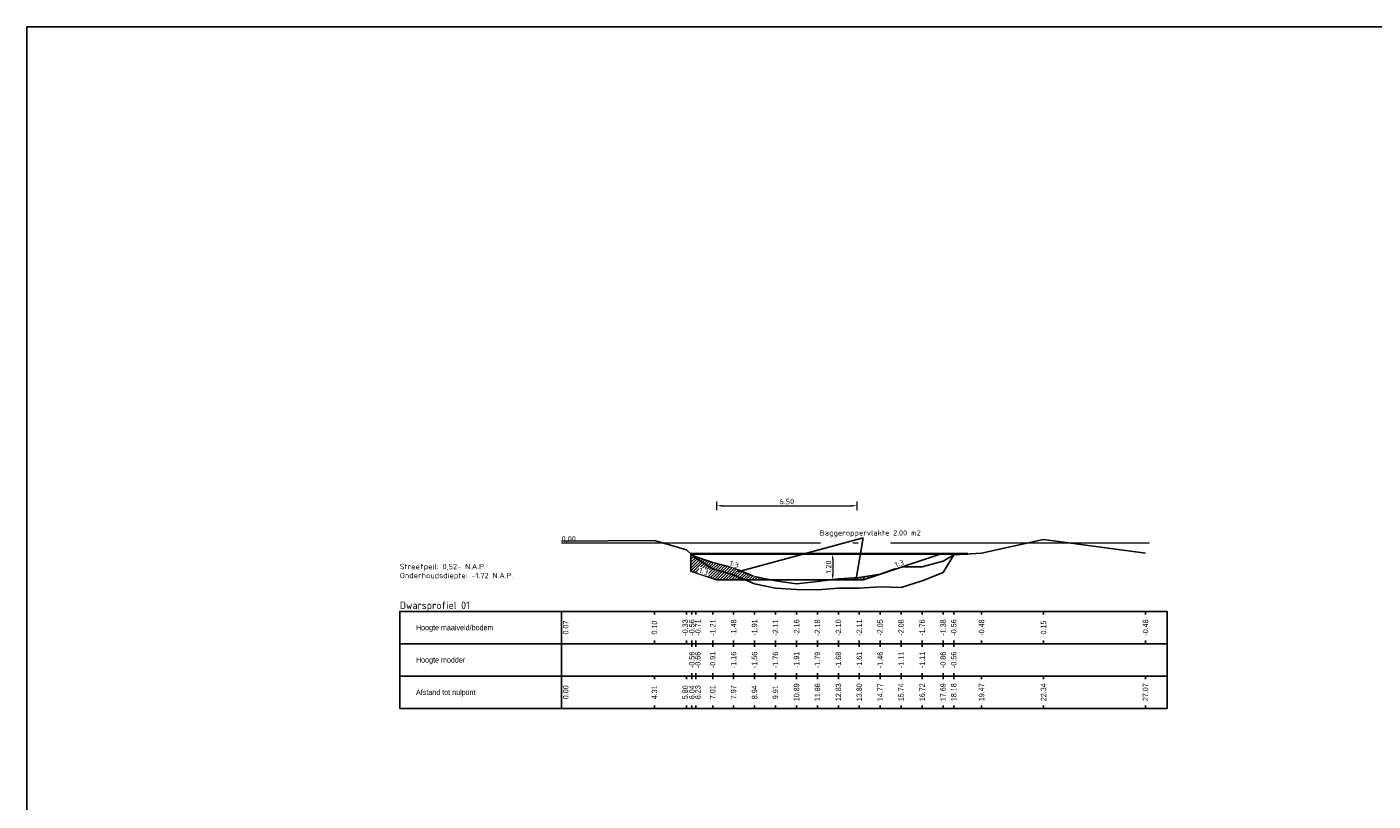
# Model space of a CAD drawing. Header units: metres. Extents: x 163463 to 198797, y 577287 to 592106.
# Tile 45 of 64: x 198163 to 198225, y 581961 to 581997. Entities that reach past the tile are written whole.
import ezdxf
from ezdxf.enums import TextEntityAlignment as Align

# ---------------------------------------------------------------- set-up
doc = ezdxf.new("R2010")
doc.units = ezdxf.units.M
doc.linetypes.add('AL-NAP_LIJN', pattern=[15.25, 12, -1.5, 0.25, -1.5])
doc.linetypes.add('MODDERLIJN', pattern=[2, 1, -1])
for name, color, linetype in [('0932-PRL_MODDERLIJN', 8, 'MODDERLIJN'), ('0950-PRL_MAAIVELD', 8, 'Continuous'), ('0971-PRO_BALKLIJN', 1, 'Continuous'), ('0973-PRO_PARAMETERS', 1, 'Continuous'), ('0974-PRO_AFSTAND', 1, 'Continuous'), ('0975-PRO_HOOGTE-MAAIVELD', 1, 'Continuous'), ('0976-PRO_HOOGTE-SLIBLAAG', 1, 'Continuous'), ('baggerarcering', 1, 'Continuous'), ('baggeroppervlak', 7, 'Continuous'), ('Legger', 2, 'Continuous'), ('Teksten', 7, 'Continuous')]:
    doc.layers.add(name, color=color, linetype=linetype)
doc.layers.add('N-WA-WH-GRONDWATERLIJN-G', color=150, linetype='AL-GRONDWATERLIJN', lineweight=35)
doc.layers.add('X-XX-AL-NAP-G', color=7, linetype='AL-NAP_LIJN', lineweight=18)
doc.styles.add('NLCS-ISO', font='NLCS-ISO.ttf')
doc.styles.add('NLCS-ISO-M100-T25', font='NLCS-ISO.ttf', dxfattribs={"height": 0.25})
doc.styles.add('StagCAD', font='txt', dxfattribs={"width": 0.96})
doc.linetypes.add('AL-GRONDWATERLIJN', pattern='A,6,[32,NLCS.SHX,S=1,R=0,X=0,Y=0],6', length=12)
doc.dimstyles.new('NLCS-M100-T25-PIJL_l3_h1', dxfattribs={"dimscale": 0.1, "dimtxt": 0.25, "dimasz": 2.5, "dimexe": 2, "dimexo": 2, "dimgap": 0.7, "dimtad": 1, "dimzin": 0, "dimdsep": 46, "dimtxsty": 'NLCS-ISO-M100-T25', "dimcen": 2.5, "dimdle": 2, "dimclrd": 256, "dimclre": 256, "dimclrt": 256, "dimadec": 1, "dimazin": 0, "dimtfac": 1, "dimtofl": 0, "dimtmove": 1, "dimatfit": 0, "dimfxl": 2, "dimfxlon": 1, "dimtfill": 1, "dimtfillclr": 256, "dimtolj": 1, "dimtzin": 0, "dimlwd": 18, "dimlwe": 18, "dimarcsym": 0})

# ---------------------------------------------------------------- blocks, each defined once
blk = doc.blocks.new('*D504')
at = {"lineweight": 18, "transparency": 16777216}
for p, q in [((198200.227, 581972.42), (198200.027, 581972.42)), ((198200.227, 581972.17), (198200.227, 581971.47)), ((198200.227, 581971.22), (198200.027, 581971.22))]:
    blk.add_line(p, q, dxfattribs=at)
at = {"transparency": 16777216}
for points in [[(198200.185, 581972.17), (198200.269, 581972.17), (198200.227, 581972.42)], [(198200.185, 581971.47), (198200.269, 581971.47), (198200.227, 581971.22)]]:
    blk.add_solid(points, dxfattribs=at)
at = {"transparency": 16777216, "insert": (198200.032, 581971.82), "char_height": 0.25, "attachment_point": 5, "rotation": 90, "style": 'NLCS-ISO-M100-T25', "bg_fill": 3, "box_fill_scale": 1.1, "bg_fill_color": 256, "bg_fill_true_color": 13158600, "bg_fill_transparency": 0}
blk.add_mtext('\\A1;1.20', dxfattribs=at)
at = {"layer": 'Defpoints', "color": 0, "transparency": 16777216}
for p in [(198200.227, 581972.42), (198200.227, 581971.22), (198200.227, 581971.22)]:
    blk.add_point(p, dxfattribs=at)
blk = doc.blocks.new('*D540')
at = {"lineweight": 18, "transparency": 16777216}
for p, q in [((198194.853, 581974.456), (198194.853, 581974.856)), ((198195.103, 581974.656), (198201.103, 581974.656)), ((198201.353, 581974.456), (198201.353, 581974.856))]:
    blk.add_line(p, q, dxfattribs=at)
at = {"transparency": 16777216}
for points in [[(198195.103, 581974.697), (198195.103, 581974.614), (198194.853, 581974.656)], [(198201.103, 581974.697), (198201.103, 581974.614), (198201.353, 581974.656)]]:
    blk.add_solid(points, dxfattribs=at)
at = {"layer": 'Defpoints', "color": 0, "transparency": 16777216}
for p in [(198201.353, 581974.656), (198194.853, 581971.22), (198201.353, 581971.22)]:
    blk.add_point(p, dxfattribs=at)
at = {"transparency": 16777216, "insert": (198198.103, 581974.851), "char_height": 0.25, "attachment_point": 5, "style": 'NLCS-ISO-M100-T25', "bg_fill": 3, "box_fill_scale": 1.1, "bg_fill_color": 256, "bg_fill_true_color": 13158600, "bg_fill_transparency": 0}
blk.add_mtext('\\A1;6.50', dxfattribs=at)

msp = doc.modelspace()

# ---------------------------------------------------------------- hatches: boundary and pattern name
at = {"layer": 'baggerarcering'}
h = msp.add_hatch(dxfattribs=at)
h.set_pattern_fill('ANSI31', color=256, scale=0.03)
h.paths.add_polyline_path([(198194.662, 581971.73), (198193.884, 581972.23), (198193.694, 581972.38), (198193.653, 581972.42), (198193.653, 581971.62), (198194.853, 581971.22), (198196.172, 581971.22), (198195.63, 581971.46)])
h = msp.add_hatch(dxfattribs=at)
h.set_pattern_fill('ANSI31', color=256, scale=0.03)
h.paths.add_polyline_path([(198195.63, 581971.78), (198194.662, 581972.03), (198193.884, 581972.28), (198193.694, 581972.38), (198193.884, 581972.23), (198194.662, 581971.73), (198195.63, 581971.46), (198196.172, 581971.22), (198197.375, 581971.22), (198196.6, 581971.38)])
h = msp.add_hatch(dxfattribs=at)
h.set_pattern_fill('ANSI31', color=256, scale=0.03)
h.paths.add_polyline_path([(198203.483, 581971.83), (198203.395, 581971.83), (198202.425, 581971.48), (198201.456, 581971.33), (198200.488, 581971.26), (198200.135, 581971.22), (198201.653, 581971.22)])

# ---------------------------------------------------------------- linework, layer by layer
at = {"layer": '0932-PRL_MODDERLIJN'}
msp.add_lwpolyline([(198193.694, 581972.38), (198193.884, 581972.28), (198194.662, 581972.03), (198195.63, 581971.78), (198196.6, 581971.38), (198197.569, 581971.18), (198198.549, 581971.03), (198199.518, 581971.15), (198200.488, 581971.26), (198201.456, 581971.33), (198202.425, 581971.48), (198203.395, 581971.83), (198204.373, 581971.83), (198205.344, 581972.08), (198205.837, 581972.38)], dxfattribs=at)
at = {"layer": '0950-PRL_MAAIVELD'}
msp.add_lwpolyline([(198187.656, 581973.014), (198191.962, 581973.04), (198193.455, 581972.612), (198193.694, 581972.38), (198193.884, 581972.23), (198194.662, 581971.73), (198195.63, 581971.46), (198196.6, 581971.03), (198197.569, 581970.83), (198198.549, 581970.78), (198199.518, 581970.76), (198200.488, 581970.84), (198201.456, 581970.83), (198202.425, 581970.89), (198203.395, 581970.86), (198204.373, 581971.18), (198205.344, 581971.56), (198205.837, 581972.38), (198207.124, 581972.459), (198210, 581973.086), (198214.726, 581972.455)], dxfattribs=at)
at = {"layer": '0971-PRO_BALKLIJN'}
for points in [[(198187.656, 581969.76), (198187.656, 581965.26)], [(198180.156, 581968.26), (198187.656, 581968.26)], [(198187.656, 581968.26), (198214.726, 581968.26)], [(198214.726, 581968.26), (198215.726, 581968.26)], [(198180.156, 581966.76), (198187.656, 581966.76)], [(198187.656, 581966.76), (198214.726, 581966.76)], [(198214.726, 581966.76), (198215.726, 581966.76)]]:
    msp.add_lwpolyline(points, dxfattribs=at)
at = {"layer": '0973-PRO_PARAMETERS'}
for points in [[(198187.656, 581965.26), (198180.156, 581965.26), (198180.156, 581969.76), (198187.656, 581969.76)], [(198187.656, 581969.76), (198214.726, 581969.76)], [(198214.726, 581965.26), (198215.726, 581965.26), (198215.726, 581969.76), (198214.726, 581969.76)], [(198214.726, 581965.26), (198187.656, 581965.26)]]:
    msp.add_lwpolyline(points, dxfattribs=at)
at = {"layer": '0974-PRO_AFSTAND'}
for points in [[(198187.656, 581966.76), (198187.656, 581966.618)], [(198191.962, 581966.76), (198191.962, 581966.618)], [(198193.455, 581966.76), (198193.455, 581966.618)], [(198193.694, 581966.76), (198193.694, 581966.618)], [(198193.884, 581966.76), (198193.884, 581966.618)], [(198193.884, 581966.76), (198193.884, 581966.618)], [(198194.662, 581966.76), (198194.662, 581966.618)], [(198194.662, 581966.76), (198194.662, 581966.618)], [(198195.63, 581966.76), (198195.63, 581966.618)], [(198195.63, 581966.76), (198195.63, 581966.618)], [(198196.6, 581966.76), (198196.6, 581966.618)], [(198196.6, 581966.76), (198196.6, 581966.618)], [(198197.569, 581966.76), (198197.569, 581966.618)], [(198197.569, 581966.76), (198197.569, 581966.618)], [(198198.549, 581966.76), (198198.549, 581966.618)], [(198198.549, 581966.76), (198198.549, 581966.618)], [(198199.518, 581966.76), (198199.518, 581966.618)], [(198199.518, 581966.76), (198199.518, 581966.618)], [(198200.488, 581966.76), (198200.488, 581966.618)], [(198200.488, 581966.76), (198200.488, 581966.618)], [(198201.456, 581966.76), (198201.456, 581966.618)], [(198201.456, 581966.76), (198201.456, 581966.618)], [(198202.425, 581966.76), (198202.425, 581966.618)], [(198202.425, 581966.76), (198202.425, 581966.618)], [(198203.395, 581966.76), (198203.395, 581966.618)], [(198203.395, 581966.76), (198203.395, 581966.618)], [(198204.373, 581966.76), (198204.373, 581966.618)], [(198204.373, 581966.76), (198204.373, 581966.618)], [(198205.344, 581966.76), (198205.344, 581966.618)], [(198205.344, 581966.76), (198205.344, 581966.618)], [(198205.837, 581966.76), (198205.837, 581966.618)], [(198207.124, 581966.76), (198207.124, 581966.618)], [(198210, 581966.76), (198210, 581966.618)], [(198214.726, 581966.76), (198214.726, 581966.618)], [(198187.656, 581965.403), (198187.656, 581965.26)], [(198191.962, 581965.403), (198191.962, 581965.26)], [(198193.455, 581965.403), (198193.455, 581965.26)], [(198193.694, 581965.403), (198193.694, 581965.26)], [(198193.884, 581965.403), (198193.884, 581965.26)], [(198193.884, 581965.403), (198193.884, 581965.26)], [(198194.662, 581965.403), (198194.662, 581965.26)], [(198194.662, 581965.403), (198194.662, 581965.26)], [(198195.63, 581965.403), (198195.63, 581965.26)], [(198195.63, 581965.403), (198195.63, 581965.26)], [(198196.6, 581965.403), (198196.6, 581965.26)], [(198196.6, 581965.403), (198196.6, 581965.26)], [(198197.569, 581965.403), (198197.569, 581965.26)], [(198197.569, 581965.403), (198197.569, 581965.26)], [(198198.549, 581965.403), (198198.549, 581965.26)], [(198198.549, 581965.403), (198198.549, 581965.26)], [(198199.518, 581965.403), (198199.518, 581965.26)], [(198199.518, 581965.403), (198199.518, 581965.26)], [(198200.488, 581965.403), (198200.488, 581965.26)], [(198200.488, 581965.403), (198200.488, 581965.26)], [(198201.456, 581965.403), (198201.456, 581965.26)], [(198201.456, 581965.403), (198201.456, 581965.26)], [(198202.425, 581965.403), (198202.425, 581965.26)], [(198202.425, 581965.403), (198202.425, 581965.26)], [(198203.395, 581965.403), (198203.395, 581965.26)], [(198203.395, 581965.403), (198203.395, 581965.26)], [(198204.373, 581965.403), (198204.373, 581965.26)], [(198204.373, 581965.403), (198204.373, 581965.26)], [(198205.344, 581965.403), (198205.344, 581965.26)], [(198205.344, 581965.403), (198205.344, 581965.26)], [(198205.837, 581965.403), (198205.837, 581965.26)], [(198207.124, 581965.403), (198207.124, 581965.26)], [(198210, 581965.403), (198210, 581965.26)], [(198214.726, 581965.403), (198214.726, 581965.26)]]:
    msp.add_lwpolyline(points, dxfattribs=at)
at = {"layer": '0975-PRO_HOOGTE-MAAIVELD'}
for points in [[(198187.656, 581969.76), (198187.656, 581969.618)], [(198191.962, 581969.76), (198191.962, 581969.618)], [(198193.455, 581969.76), (198193.455, 581969.618)], [(198193.694, 581969.76), (198193.694, 581969.618)], [(198193.884, 581969.76), (198193.884, 581969.618)], [(198194.662, 581969.76), (198194.662, 581969.618)], [(198195.63, 581969.76), (198195.63, 581969.618)], [(198196.6, 581969.76), (198196.6, 581969.618)], [(198197.569, 581969.76), (198197.569, 581969.618)], [(198198.549, 581969.76), (198198.549, 581969.618)], [(198199.518, 581969.76), (198199.518, 581969.618)], [(198200.488, 581969.76), (198200.488, 581969.618)], [(198201.456, 581969.76), (198201.456, 581969.618)], [(198202.425, 581969.76), (198202.425, 581969.618)], [(198203.395, 581969.76), (198203.395, 581969.618)], [(198204.373, 581969.76), (198204.373, 581969.618)], [(198205.344, 581969.76), (198205.344, 581969.618)], [(198205.837, 581969.76), (198205.837, 581969.618)], [(198207.124, 581969.76), (198207.124, 581969.618)], [(198210, 581969.76), (198210, 581969.618)], [(198214.726, 581969.76), (198214.726, 581969.618)], [(198187.656, 581968.403), (198187.656, 581968.26)], [(198191.962, 581968.403), (198191.962, 581968.26)], [(198193.455, 581968.403), (198193.455, 581968.26)], [(198193.694, 581968.403), (198193.694, 581968.26)], [(198193.884, 581968.403), (198193.884, 581968.26)], [(198194.662, 581968.403), (198194.662, 581968.26)], [(198195.63, 581968.403), (198195.63, 581968.26)], [(198196.6, 581968.403), (198196.6, 581968.26)], [(198197.569, 581968.403), (198197.569, 581968.26)], [(198198.549, 581968.403), (198198.549, 581968.26)], [(198199.518, 581968.403), (198199.518, 581968.26)], [(198200.488, 581968.403), (198200.488, 581968.26)], [(198201.456, 581968.403), (198201.456, 581968.26)], [(198202.425, 581968.403), (198202.425, 581968.26)], [(198203.395, 581968.403), (198203.395, 581968.26)], [(198204.373, 581968.403), (198204.373, 581968.26)], [(198205.344, 581968.403), (198205.344, 581968.26)], [(198205.837, 581968.403), (198205.837, 581968.26)], [(198207.124, 581968.403), (198207.124, 581968.26)], [(198210, 581968.403), (198210, 581968.26)], [(198214.726, 581968.403), (198214.726, 581968.26)]]:
    msp.add_lwpolyline(points, dxfattribs=at)
at = {"layer": '0976-PRO_HOOGTE-SLIBLAAG'}
for points in [[(198193.694, 581968.26), (198193.694, 581968.118)], [(198193.884, 581968.26), (198193.884, 581968.118)], [(198194.662, 581968.26), (198194.662, 581968.118)], [(198195.63, 581968.26), (198195.63, 581968.118)], [(198196.6, 581968.26), (198196.6, 581968.118)], [(198197.569, 581968.26), (198197.569, 581968.118)], [(198198.549, 581968.26), (198198.549, 581968.118)], [(198199.518, 581968.26), (198199.518, 581968.118)], [(198200.488, 581968.26), (198200.488, 581968.118)], [(198201.456, 581968.26), (198201.456, 581968.118)], [(198202.425, 581968.26), (198202.425, 581968.118)], [(198203.395, 581968.26), (198203.395, 581968.118)], [(198204.373, 581968.26), (198204.373, 581968.118)], [(198205.344, 581968.26), (198205.344, 581968.118)], [(198205.837, 581968.26), (198205.837, 581968.118)], [(198193.694, 581966.903), (198193.694, 581966.76)], [(198193.884, 581966.903), (198193.884, 581966.76)], [(198194.662, 581966.903), (198194.662, 581966.76)], [(198195.63, 581966.903), (198195.63, 581966.76)], [(198196.6, 581966.903), (198196.6, 581966.76)], [(198197.569, 581966.903), (198197.569, 581966.76)], [(198198.549, 581966.903), (198198.549, 581966.76)], [(198199.518, 581966.903), (198199.518, 581966.76)], [(198200.488, 581966.903), (198200.488, 581966.76)], [(198201.456, 581966.903), (198201.456, 581966.76)], [(198202.425, 581966.903), (198202.425, 581966.76)], [(198203.395, 581966.903), (198203.395, 581966.76)], [(198204.373, 581966.903), (198204.373, 581966.76)], [(198205.344, 581966.903), (198205.344, 581966.76)], [(198205.837, 581966.903), (198205.837, 581966.76)]]:
    msp.add_lwpolyline(points, dxfattribs=at)
at = {"layer": 'baggeroppervlak'}
msp.add_line((198201.312, 581971.262), (198201.643, 581973.168), dxfattribs=at)
msp.add_lwpolyline([(198287.686, 581996.846), (198162.87, 581996.846), (198162.87, 581884.838), (198287.686, 581884.838)], close=True, dxfattribs=at)
at = {"layer": 'Legger', "flags": 128}
msp.add_lwpolyline([(198193.653, 581972.42), (198193.653, 581971.62), (198194.853, 581971.22), (198201.653, 581971.22), (198205.253, 581972.42)], dxfattribs=at)
at = {"layer": 'N-WA-WH-GRONDWATERLIJN-G'}
msp.add_lwpolyline([(198193.653, 581972.42), (198206.488, 581972.42)], dxfattribs=at)
at = {"layer": 'X-XX-AL-NAP-G'}
msp.add_lwpolyline([(198187.656, 581972.94), (198215.726, 581972.94)], dxfattribs=at)

# ---------------------------------------------------------------- texts
at = {"insert": (198180.156, 581969.76), "char_height": 0.35, "width": 3.4272, "attachment_point": 7, "style": 'NLCS-ISO'}
msp.add_mtext('Dwarsprofiel 01  ', dxfattribs=at)
at = {"layer": '0973-PRO_PARAMETERS', "style": 'StagCAD', "width": 0.96}
for s, p in [('Hoogte maaiveld/bodem', (198180.906, 581969.01)), ('Hoogte modder', (198180.906, 581967.51)), ('Afstand tot nulpunt', (198180.906, 581966.01))]:
    msp.add_text(s, height=0.25, dxfattribs=at).set_placement(p, align=Align.MIDDLE_LEFT)
at = {"layer": '0974-PRO_AFSTAND', "style": 'StagCAD', "width": 0.96}
for s, p in [('10.89', (198198.549, 581966.01)), ('10.89', (198198.549, 581966.01)), ('11.86', (198199.518, 581966.01)), ('11.86', (198199.518, 581966.01)), ('12.83', (198200.488, 581966.01)), ('12.83', (198200.488, 581966.01)), ('13.80', (198201.456, 581966.01)), ('13.80', (198201.456, 581966.01)), ('14.77', (198202.425, 581966.01)), ('14.77', (198202.425, 581966.01)), ('15.74', (198203.395, 581966.01)), ('15.74', (198203.395, 581966.01)), ('16.72', (198204.373, 581966.01)), ('16.72', (198204.373, 581966.01)), ('17.69', (198205.344, 581966.01)), ('17.69', (198205.344, 581966.01)), ('18.18', (198205.837, 581966.01)), ('19.47', (198207.124, 581966.01)), ('22.34', (198210, 581966.01)), ('27.07', (198214.726, 581966.01)), ('0.00', (198187.849, 581966.01)), ('4.31', (198191.962, 581966.01)), ('5.80', (198193.386, 581966.01)), ('6.04', (198193.694, 581966.01)), ('6.23', (198193.974, 581966.01)), ('7.01', (198194.662, 581966.01)), ('7.01', (198194.662, 581966.01)), ('7.97', (198195.63, 581966.01)), ('7.97', (198195.63, 581966.01)), ('8.94', (198196.6, 581966.01)), ('8.94', (198196.6, 581966.01)), ('9.91', (198197.569, 581966.01)), ('9.91', (198197.569, 581966.01))]:
    msp.add_text(s, height=0.25, rotation=90, dxfattribs=at).set_placement(p, align=Align.MIDDLE)
at = {"layer": '0975-PRO_HOOGTE-MAAIVELD', "style": 'StagCAD', "width": 0.96}
for s, p in [('0.07', (198187.849, 581969.01)), ('0.10', (198191.962, 581969.01)), ('-0.33', (198193.386, 581969.01)), ('-0.56', (198193.694, 581969.01)), ('-0.71', (198193.974, 581969.01)), ('-1.21', (198194.662, 581969.01)), ('-1.48', (198195.63, 581969.01)), ('-1.91', (198196.6, 581969.01)), ('-2.11', (198197.569, 581969.01)), ('-2.16', (198198.549, 581969.01)), ('-2.18', (198199.518, 581969.01)), ('-2.10', (198200.488, 581969.01)), ('-2.11', (198201.456, 581969.01)), ('-2.05', (198202.425, 581969.01)), ('-2.08', (198203.395, 581969.01)), ('-1.76', (198204.373, 581969.01)), ('-1.38', (198205.344, 581969.01)), ('-0.56', (198205.837, 581969.01)), ('-0.48', (198207.124, 581969.01)), ('0.15', (198210, 581969.01)), ('-0.48', (198214.726, 581969.01))]:
    msp.add_text(s, height=0.25, rotation=90, dxfattribs=at).set_placement(p, align=Align.MIDDLE)
at = {"layer": '0976-PRO_HOOGTE-SLIBLAAG', "style": 'StagCAD', "width": 0.96}
for s, p in [('-0.56', (198193.694, 581967.51)), ('-0.66', (198193.974, 581967.51)), ('-0.91', (198194.662, 581967.51)), ('-1.16', (198195.63, 581967.51)), ('-1.56', (198196.6, 581967.51)), ('-1.76', (198197.569, 581967.51)), ('-1.91', (198198.549, 581967.51)), ('-1.79', (198199.518, 581967.51)), ('-1.68', (198200.488, 581967.51)), ('-1.61', (198201.456, 581967.51)), ('-1.46', (198202.425, 581967.51)), ('-1.11', (198203.395, 581967.51)), ('-1.11', (198204.373, 581967.51)), ('-0.86', (198205.344, 581967.51)), ('-0.56', (198205.837, 581967.51))]:
    msp.add_text(s, height=0.25, rotation=90, dxfattribs=at).set_placement(p, align=Align.MIDDLE)
at = {"layer": 'baggeroppervlak', "style": 'NLCS-ISO'}
msp.add_text('Baggeroppervlakte 2.00 m2', height=0.25, dxfattribs=at).set_placement((198201.965, 581973.199), align=Align.BOTTOM_CENTER)
at = {"layer": 'Teksten', "char_height": 0.25, "width": 6.125, "attachment_point": 7, "style": 'NLCS-ISO'}
for s, insert in [('0,00 ', (198187.656, 581972.94)), ('Streefpeil: 0,52- N.A.P. Onderhoudsdiepte: -1.72 N.A.P.', (198180.156, 581971.22))]:
    msp.add_mtext(s, dxfattribs=dict(at, insert=insert))

# ---------------------------------------------------------------- next in the draw order: texts
at = {"layer": 'baggeroppervlak', "char_height": 0.25, "width": 0.43481, "attachment_point": 8, "style": 'NLCS-ISO', "bg_fill": 3, "box_fill_scale": 1.1, "bg_fill_color": 256, "bg_fill_transparency": 0}
for insert, rotation in [((198195.616, 581971.819), 341.56505), ((198203.351, 581971.853), 18.43495), ((198194.204, 581971.489), 341.56505)]:
    msp.add_mtext('1:3', dxfattribs=dict(at, insert=insert, rotation=rotation))

# ---------------------------------------------------------------- next in the draw order: dimensions: what is measured, and where the dimension line sits
dim = msp.add_aligned_dim(p1=(198200.227, 581972.42), p2=(198200.227, 581971.22), distance=0, dimstyle='NLCS-M100-T25-PIJL_l3_h1')
dim.commit()
dim.dimension.update_dxf_attribs({"geometry": '*D504', "text_midpoint": (198200.032, 581971.82)})

# ---------------------------------------------------------------- next in the draw order: dimensions: what is measured, and where the dimension line sits
dim = msp.add_linear_dim(base=(198201.353, 581974.656), p1=(198194.853, 581971.22), p2=(198201.353, 581971.22), dimstyle='NLCS-M100-T25-PIJL_l3_h1')
dim.commit()
dim.dimension.update_dxf_attribs({"geometry": '*D540', "text_midpoint": (198198.103, 581974.851)})

# ---------------------------------------------------------------- next in the draw order: linework, layer by layer
at = {"layer": 'baggeroppervlak', "flags": 128}
msp.add_lwpolyline([(198201.643, 581973.168), (198195.825, 581971.592)], dxfattribs=at)

doc.saveas('drawing.dxf')
